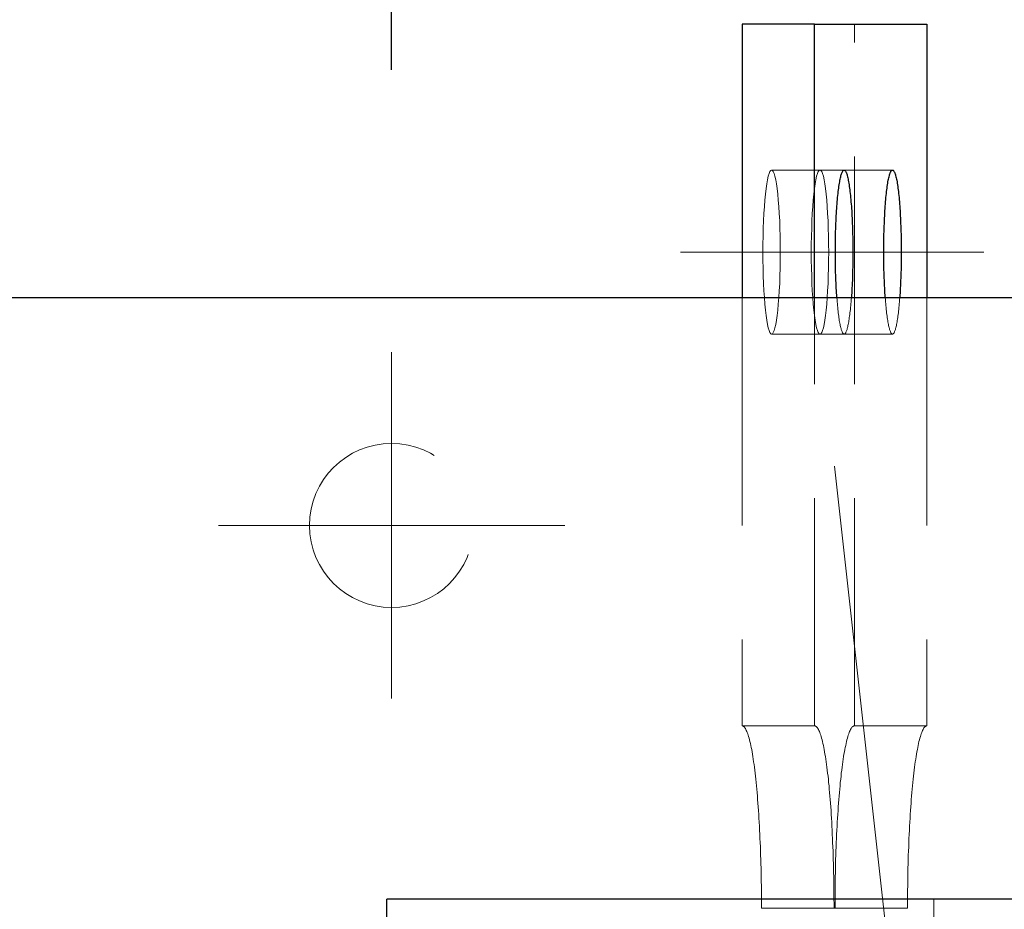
# Model space of a CAD drawing. Header units: millimetres. Extents: x -144 to 709, y 12312 to 12982.
# Tile 42 of 57: x 184 to 194, y 12742 to 12752. Entities that reach past the tile are written whole.
import ezdxf

# ---------------------------------------------------------------- set-up
doc = ezdxf.new("R2010")
doc.units = ezdxf.units.MM
doc.header["$LTSCALE"] = 10
doc.linetypes.add('HIDDEN', pattern=[0.375, 0.25, -0.125])
doc.linetypes.add('MITTE', pattern=[2, 1.25, -0.25, 0.25, -0.25])
doc.layers.get('Defpoints').update_dxf_attribs({"color": 1})
for name, color, linetype, lineweight in [('PS_Bolt', 4, 'Continuous', 13), ('PS_DIM', 4, 'Continuous', 13), ('PS_Hidden', 2, 'HIDDEN', 9), ('PS_Mid', 5, 'MITTE', 15), ('PS_Pos', 1, 'Continuous', 15), ('PS_Shape', 161, 'Continuous', 30), ('PS_SOLID', 7, 'Continuous', 30)]:
    doc.layers.add(name, color=color, linetype=linetype, lineweight=lineweight)
doc.styles.add('simplex', font='simplex.shx', dxfattribs={"width": 0.75})
doc.dimstyles.new('1_10_GŁ_DS1-LS10', dxfattribs={"dimtxt": 2, "dimasz": 2, "dimexe": 2, "dimexo": 5, "dimgap": 1, "dimtad": 1, "dimjust": 4, "dimdec": 0, "dimlfac": 10, "dimtxsty": 'simplex', "dimblk1": 'NONE', "dimsah": 1, "dimcen": 2, "dimclrd": 256, "dimclre": 256, "dimclrt": 3, "dimadec": 1, "dimazin": 0, "dimtfac": 1, "dimtdec": 0, "dimtmove": 2, "dimatfit": 3, "dimfxl": 1, "dimarcsym": 0})

# ---------------------------------------------------------------- blocks, each defined once
blk = doc.blocks.new('*D53')
at = {"layer": 'Defpoints', "color": 0, "transparency": 16777216}
for p in [(187.681, 12767.603), (187.681, 12746.603), (-62.639, 12735.103)]:
    blk.add_point(p, dxfattribs=at)
at = {"layer": 'PS_DIM', "lineweight": -2, "transparency": 16777216}
for p, q in [((-62.639, 12740.103), (-62.639, 12769.603)), ((187.681, 12751.603), (187.681, 12769.603)), ((-62.639, 12767.603), (185.681, 12767.603))]:
    blk.add_line(p, q, dxfattribs=at)
at = {"layer": 'PS_DIM', "transparency": 16777216}
blk.add_solid([(185.681, 12767.936), (185.681, 12767.269), (187.681, 12767.603)], dxfattribs=at)
at = {"layer": 'PS_DIM', "color": 3, "transparency": 16777216, "insert": (185.661, 12763.94), "char_height": 2, "attachment_point": 5, "rotation": 90, "style": 'simplex'}
blk.add_mtext('7990', dxfattribs=at)
blk = doc.blocks.new('_None')
blk = doc.blocks.new('*D54')
at = {"layer": 'Defpoints', "color": 0, "transparency": 16777216}
for p in [(196.681, 12767.603), (196.681, 12746.603), (-62.639, 12735.103)]:
    blk.add_point(p, dxfattribs=at)
at = {"layer": 'PS_DIM', "lineweight": -2, "transparency": 16777216}
for p, q in [((-62.639, 12740.103), (-62.639, 12769.603)), ((196.681, 12751.603), (196.681, 12769.603)), ((-62.639, 12767.603), (194.681, 12767.603))]:
    blk.add_line(p, q, dxfattribs=at)
at = {"layer": 'PS_DIM', "transparency": 16777216}
blk.add_solid([(194.681, 12767.936), (194.681, 12767.269), (196.681, 12767.603)], dxfattribs=at)
at = {"layer": 'PS_DIM', "color": 3, "transparency": 16777216, "insert": (194.661, 12763.94), "char_height": 2, "attachment_point": 5, "rotation": 90, "style": 'simplex'}
blk.add_mtext('8080', dxfattribs=at)
blk = doc.blocks.new('*D55')
at = {"layer": 'Defpoints', "color": 0, "transparency": 16777216}
for p in [(207.13, 12767.603), (207.13, 12754.103), (-62.639, 12735.103)]:
    blk.add_point(p, dxfattribs=at)
at = {"layer": 'PS_DIM', "lineweight": -2, "transparency": 16777216}
for p, q in [((-62.639, 12740.103), (-62.639, 12769.603)), ((207.13, 12759.103), (207.13, 12769.603)), ((-62.639, 12767.603), (205.13, 12767.603))]:
    blk.add_line(p, q, dxfattribs=at)
at = {"layer": 'PS_DIM', "transparency": 16777216}
blk.add_solid([(205.13, 12767.936), (205.13, 12767.269), (207.13, 12767.603)], dxfattribs=at)
at = {"layer": 'PS_DIM', "color": 3, "transparency": 16777216, "insert": (205.11, 12764.047), "char_height": 2, "attachment_point": 5, "rotation": 90, "style": 'simplex'}
blk.add_mtext('8184', dxfattribs=at)
blk = doc.blocks.new('*D56')
at = {"layer": 'Defpoints', "color": 0, "transparency": 16777216}
for p in [(303.13, 12767.603), (303.13, 12754.103), (-62.639, 12735.103)]:
    blk.add_point(p, dxfattribs=at)
at = {"layer": 'PS_DIM', "lineweight": -2, "transparency": 16777216}
for p, q in [((-62.639, 12740.103), (-62.639, 12769.603)), ((303.13, 12759.103), (303.13, 12769.603)), ((-62.639, 12767.603), (301.13, 12767.603))]:
    blk.add_line(p, q, dxfattribs=at)
at = {"layer": 'PS_DIM', "transparency": 16777216}
blk.add_solid([(301.13, 12767.936), (301.13, 12767.269), (303.13, 12767.603)], dxfattribs=at)
at = {"layer": 'PS_DIM', "color": 3, "transparency": 16777216, "insert": (301.11, 12763.511), "char_height": 2, "attachment_point": 5, "rotation": 90, "style": 'simplex'}
blk.add_mtext('11882', dxfattribs=at)
blk = doc.blocks.new('*D57')
at = {"layer": 'Defpoints', "color": 0, "transparency": 16777216}
for p in [(316.983, 12767.603), (316.983, 12749.103), (-62.639, 12735.103)]:
    blk.add_point(p, dxfattribs=at)
at = {"layer": 'PS_DIM', "lineweight": -2, "transparency": 16777216}
for p, q in [((-62.639, 12740.103), (-62.639, 12769.603)), ((316.983, 12754.103), (316.983, 12769.603)), ((-62.639, 12767.603), (314.983, 12767.603))]:
    blk.add_line(p, q, dxfattribs=at)
at = {"layer": 'PS_DIM', "transparency": 16777216}
blk.add_solid([(314.983, 12767.936), (314.983, 12767.269), (316.983, 12767.603)], dxfattribs=at)
at = {"layer": 'PS_DIM', "color": 3, "transparency": 16777216, "insert": (314.963, 12763.369), "char_height": 2, "attachment_point": 5, "rotation": 90, "style": 'simplex'}
blk.add_mtext('12020', dxfattribs=at)
blk = doc.blocks.new('*X281')
at = {"color": 4, "linetype": 'Continuous'}
blk.add_line((187.681, 12746.603), (187.681, 12746.603), dxfattribs=at)
blk.add_line((187.681, 12746.603), (187.681, 12746.603), dxfattribs=at)
blk.add_line((187.681, 12746.603), (187.681, 12746.603), dxfattribs=at)
blk.add_line((187.681, 12746.603), (187.681, 12746.603), dxfattribs=at)
blk.add_line((187.681, 12746.603), (187.681, 12746.603), dxfattribs=at)
blk = doc.blocks.new('*X283')
at = {"layer": 'PS_Hidden', "color": 2, "linetype": 'HIDDEN'}
for p, q in [((192.758, 12744.403), (192.758, 12752.103)), ((191.85, 12750.503), (191.841, 12750.498)), ((191.86, 12750.498), (191.85, 12750.503)), ((191.85, 12750.503), (191.85, 12750.503)), ((192.646, 12750.503), (191.85, 12750.503)), ((192.381, 12750.503), (192.372, 12750.498)), ((192.39, 12750.498), (192.381, 12750.503)), ((192.381, 12750.503), (192.381, 12750.503)), ((193.177, 12750.503), (192.646, 12750.503)), ((191.805, 12750.397), (191.797, 12750.351)), ((191.814, 12750.434), (191.805, 12750.397)), ((191.823, 12750.464), (191.814, 12750.434)), ((191.832, 12750.486), (191.823, 12750.464)), ((191.841, 12750.498), (191.832, 12750.486)), ((191.869, 12750.486), (191.86, 12750.498)), ((191.878, 12750.464), (191.869, 12750.486)), ((191.887, 12750.434), (191.878, 12750.464)), ((191.895, 12750.397), (191.887, 12750.434)), ((191.903, 12750.351), (191.895, 12750.397)), ((192.336, 12750.397), (192.328, 12750.351)), ((192.344, 12750.434), (192.336, 12750.397)), ((192.353, 12750.464), (192.344, 12750.434)), ((192.362, 12750.486), (192.353, 12750.464)), ((192.372, 12750.498), (192.362, 12750.486)), ((192.4, 12750.486), (192.39, 12750.498)), ((192.409, 12750.464), (192.4, 12750.486)), ((192.418, 12750.434), (192.409, 12750.464)), ((192.426, 12750.397), (192.418, 12750.434)), ((192.434, 12750.351), (192.426, 12750.397)), ((191.79, 12750.299), (191.783, 12750.239)), ((191.797, 12750.351), (191.79, 12750.299)), ((191.911, 12750.299), (191.903, 12750.351)), ((191.918, 12750.239), (191.911, 12750.299)), ((192.32, 12750.299), (192.314, 12750.239)), ((192.328, 12750.351), (192.32, 12750.299)), ((192.442, 12750.299), (192.434, 12750.351)), ((192.449, 12750.239), (192.442, 12750.299)), ((191.783, 12750.239), (191.777, 12750.174)), ((191.924, 12750.174), (191.918, 12750.239)), ((192.314, 12750.239), (192.307, 12750.174)), ((192.455, 12750.174), (192.449, 12750.239)), ((191.771, 12750.103), (191.766, 12750.027)), ((191.777, 12750.174), (191.771, 12750.103)), ((191.93, 12750.103), (191.924, 12750.174)), ((191.935, 12750.027), (191.93, 12750.103)), ((192.302, 12750.103), (192.297, 12750.027)), ((192.307, 12750.174), (192.302, 12750.103)), ((192.46, 12750.103), (192.455, 12750.174)), ((192.465, 12750.027), (192.46, 12750.103)), ((191.766, 12750.027), (191.762, 12749.947)), ((191.939, 12749.947), (191.935, 12750.027)), ((192.297, 12750.027), (192.293, 12749.947)), ((192.469, 12749.947), (192.465, 12750.027)), ((191.759, 12749.864), (191.757, 12749.778)), ((191.762, 12749.947), (191.759, 12749.864)), ((191.942, 12749.864), (191.939, 12749.947)), ((191.944, 12749.778), (191.942, 12749.864)), ((192.29, 12749.864), (192.287, 12749.778)), ((192.293, 12749.947), (192.29, 12749.864)), ((192.472, 12749.864), (192.469, 12749.947)), ((192.475, 12749.778), (192.472, 12749.864)), ((191.757, 12749.778), (191.755, 12749.691)), ((191.945, 12749.691), (191.944, 12749.778)), ((192.287, 12749.778), (192.286, 12749.691)), ((192.476, 12749.691), (192.475, 12749.778)), ((191.755, 12749.691), (191.755, 12749.603)), ((191.946, 12749.603), (191.945, 12749.691)), ((192.286, 12749.691), (192.286, 12749.603)), ((192.477, 12749.603), (192.476, 12749.691)), ((191.755, 12749.603), (191.755, 12749.515)), ((191.945, 12749.515), (191.946, 12749.603)), ((192.286, 12749.603), (192.286, 12749.515)), ((192.476, 12749.515), (192.477, 12749.603)), ((191.755, 12749.515), (191.757, 12749.427)), ((191.757, 12749.427), (191.759, 12749.342)), ((191.942, 12749.342), (191.944, 12749.427)), ((191.944, 12749.427), (191.945, 12749.515)), ((192.286, 12749.515), (192.287, 12749.427)), ((192.287, 12749.427), (192.29, 12749.342)), ((192.472, 12749.342), (192.475, 12749.427)), ((192.475, 12749.427), (192.476, 12749.515)), ((191.759, 12749.342), (191.762, 12749.258)), ((191.939, 12749.258), (191.942, 12749.342)), ((192.29, 12749.342), (192.293, 12749.258)), ((192.469, 12749.258), (192.472, 12749.342)), ((191.762, 12749.258), (191.766, 12749.179)), ((191.935, 12749.179), (191.939, 12749.258)), ((192.293, 12749.258), (192.297, 12749.179)), ((192.465, 12749.179), (192.469, 12749.258)), ((191.527, 12749.103), (191.527, 12744.403)), ((191.766, 12749.179), (191.771, 12749.103)), ((191.771, 12749.103), (191.777, 12749.032)), ((191.924, 12749.032), (191.93, 12749.103)), ((191.93, 12749.103), (191.935, 12749.179)), ((192.297, 12749.179), (192.302, 12749.103)), ((192.302, 12749.103), (192.307, 12749.032)), ((192.322, 12744.403), (192.322, 12749.103)), ((192.455, 12749.032), (192.46, 12749.103)), ((192.46, 12749.103), (192.465, 12749.179)), ((192.568, 12749.08), (192.566, 12749.103)), ((192.566, 12749.103), (192.566, 12749.103)), ((192.725, 12749.103), (192.724, 12749.08)), ((193.099, 12749.08), (193.097, 12749.103)), ((193.097, 12749.103), (193.097, 12749.103)), ((193.256, 12749.103), (193.254, 12749.08)), ((193.553, 12749.103), (193.553, 12744.403)), ((191.777, 12749.032), (191.783, 12748.966)), ((191.918, 12748.966), (191.924, 12749.032)), ((192.307, 12749.032), (192.314, 12748.966)), ((192.449, 12748.966), (192.455, 12749.032)), ((192.57, 12749.058), (192.568, 12749.08)), ((192.572, 12749.036), (192.57, 12749.058)), ((192.574, 12749.015), (192.572, 12749.036)), ((192.576, 12748.994), (192.574, 12749.015)), ((192.578, 12748.974), (192.576, 12748.994)), ((192.716, 12748.994), (192.714, 12748.974)), ((192.718, 12749.015), (192.716, 12748.994)), ((192.72, 12749.036), (192.718, 12749.015)), ((192.722, 12749.058), (192.72, 12749.036)), ((192.724, 12749.08), (192.722, 12749.058)), ((193.101, 12749.058), (193.099, 12749.08)), ((193.102, 12749.036), (193.101, 12749.058)), ((193.104, 12749.015), (193.102, 12749.036)), ((193.106, 12748.994), (193.104, 12749.015)), ((193.108, 12748.974), (193.106, 12748.994)), ((193.247, 12748.994), (193.245, 12748.974)), ((193.249, 12749.015), (193.247, 12748.994)), ((193.251, 12749.036), (193.249, 12749.015)), ((193.253, 12749.058), (193.251, 12749.036)), ((193.254, 12749.08), (193.253, 12749.058)), ((191.783, 12748.966), (191.79, 12748.907)), ((191.79, 12748.907), (191.797, 12748.855)), ((191.903, 12748.855), (191.911, 12748.907)), ((191.911, 12748.907), (191.918, 12748.966)), ((192.314, 12748.966), (192.32, 12748.907)), ((192.32, 12748.907), (192.328, 12748.855)), ((192.434, 12748.855), (192.442, 12748.907)), ((192.442, 12748.907), (192.449, 12748.966)), ((192.58, 12748.955), (192.578, 12748.974)), ((192.582, 12748.936), (192.58, 12748.955)), ((192.584, 12748.918), (192.582, 12748.936)), ((192.586, 12748.9), (192.584, 12748.918)), ((192.589, 12748.883), (192.586, 12748.9)), ((192.591, 12748.867), (192.589, 12748.883)), ((192.703, 12748.883), (192.701, 12748.867)), ((192.706, 12748.9), (192.703, 12748.883)), ((192.708, 12748.918), (192.706, 12748.9)), ((192.71, 12748.936), (192.708, 12748.918)), ((192.712, 12748.955), (192.71, 12748.936)), ((192.714, 12748.974), (192.712, 12748.955)), ((193.11, 12748.955), (193.108, 12748.974)), ((193.112, 12748.936), (193.11, 12748.955)), ((193.115, 12748.918), (193.112, 12748.936)), ((193.117, 12748.9), (193.115, 12748.918)), ((193.119, 12748.883), (193.117, 12748.9)), ((193.122, 12748.867), (193.119, 12748.883)), ((193.234, 12748.883), (193.232, 12748.867)), ((193.236, 12748.9), (193.234, 12748.883)), ((193.238, 12748.918), (193.236, 12748.9)), ((193.241, 12748.936), (193.238, 12748.918)), ((193.243, 12748.955), (193.241, 12748.936)), ((193.245, 12748.974), (193.243, 12748.955)), ((191.797, 12748.855), (191.805, 12748.809)), ((191.805, 12748.809), (191.814, 12748.771)), ((191.887, 12748.771), (191.895, 12748.809)), ((191.895, 12748.809), (191.903, 12748.855)), ((192.328, 12748.855), (192.336, 12748.809)), ((192.336, 12748.809), (192.344, 12748.771)), ((192.418, 12748.771), (192.426, 12748.809)), ((192.426, 12748.809), (192.434, 12748.855)), ((192.593, 12748.851), (192.591, 12748.867)), ((192.596, 12748.837), (192.593, 12748.851)), ((192.598, 12748.822), (192.596, 12748.837)), ((192.601, 12748.809), (192.598, 12748.822)), ((192.603, 12748.796), (192.601, 12748.809)), ((192.606, 12748.785), (192.603, 12748.796)), ((192.609, 12748.773), (192.606, 12748.785)), ((192.612, 12748.763), (192.609, 12748.773)), ((192.683, 12748.773), (192.68, 12748.763)), ((192.686, 12748.785), (192.683, 12748.773)), ((192.688, 12748.796), (192.686, 12748.785)), ((192.691, 12748.809), (192.688, 12748.796)), ((192.693, 12748.822), (192.691, 12748.809)), ((192.696, 12748.837), (192.693, 12748.822)), ((192.698, 12748.851), (192.696, 12748.837)), ((192.701, 12748.867), (192.698, 12748.851)), ((193.124, 12748.851), (193.122, 12748.867)), ((193.126, 12748.837), (193.124, 12748.851)), ((193.129, 12748.822), (193.126, 12748.837)), ((193.132, 12748.809), (193.129, 12748.822)), ((193.134, 12748.796), (193.132, 12748.809)), ((193.137, 12748.785), (193.134, 12748.796)), ((193.139, 12748.773), (193.137, 12748.785)), ((193.142, 12748.763), (193.139, 12748.773)), ((193.214, 12748.773), (193.211, 12748.763)), ((193.216, 12748.785), (193.214, 12748.773)), ((193.219, 12748.796), (193.216, 12748.785)), ((193.222, 12748.809), (193.219, 12748.796)), ((193.224, 12748.822), (193.222, 12748.809)), ((193.227, 12748.837), (193.224, 12748.822)), ((193.229, 12748.851), (193.227, 12748.837)), ((193.232, 12748.867), (193.229, 12748.851)), ((191.814, 12748.771), (191.823, 12748.742)), ((191.823, 12748.742), (191.832, 12748.72)), ((191.832, 12748.72), (191.841, 12748.707)), ((191.841, 12748.707), (191.85, 12748.703)), ((191.85, 12748.703), (191.86, 12748.707)), ((192.646, 12748.703), (191.85, 12748.703)), ((191.86, 12748.707), (191.869, 12748.72)), ((191.869, 12748.72), (191.878, 12748.742)), ((191.878, 12748.742), (191.887, 12748.771)), ((192.344, 12748.771), (192.353, 12748.742)), ((192.353, 12748.742), (192.362, 12748.72)), ((192.362, 12748.72), (192.372, 12748.707)), ((192.372, 12748.707), (192.381, 12748.703)), ((192.381, 12748.703), (192.39, 12748.707)), ((192.39, 12748.707), (192.4, 12748.72)), ((192.4, 12748.72), (192.409, 12748.742)), ((192.409, 12748.742), (192.418, 12748.771)), ((192.614, 12748.754), (192.612, 12748.763)), ((192.617, 12748.745), (192.614, 12748.754)), ((192.62, 12748.737), (192.617, 12748.745)), ((192.623, 12748.73), (192.62, 12748.737)), ((192.626, 12748.724), (192.623, 12748.73)), ((192.628, 12748.718), (192.626, 12748.724)), ((192.631, 12748.713), (192.628, 12748.718)), ((192.634, 12748.71), (192.631, 12748.713)), ((192.637, 12748.707), (192.634, 12748.71)), ((192.64, 12748.705), (192.637, 12748.707)), ((192.643, 12748.703), (192.64, 12748.705)), ((192.646, 12748.703), (192.643, 12748.703)), ((192.649, 12748.703), (192.646, 12748.703)), ((193.177, 12748.703), (192.646, 12748.703)), ((192.652, 12748.705), (192.649, 12748.703)), ((192.655, 12748.707), (192.652, 12748.705)), ((192.658, 12748.71), (192.655, 12748.707)), ((192.66, 12748.713), (192.658, 12748.71)), ((192.663, 12748.718), (192.66, 12748.713)), ((192.666, 12748.724), (192.663, 12748.718)), ((192.669, 12748.73), (192.666, 12748.724)), ((192.672, 12748.737), (192.669, 12748.73)), ((192.675, 12748.745), (192.672, 12748.737)), ((192.678, 12748.754), (192.675, 12748.745)), ((192.68, 12748.763), (192.678, 12748.754)), ((193.145, 12748.754), (193.142, 12748.763)), ((193.148, 12748.745), (193.145, 12748.754)), ((193.15, 12748.737), (193.148, 12748.745)), ((193.153, 12748.73), (193.15, 12748.737)), ((193.156, 12748.724), (193.153, 12748.73)), ((193.159, 12748.718), (193.156, 12748.724)), ((193.162, 12748.713), (193.159, 12748.718)), ((193.165, 12748.71), (193.162, 12748.713)), ((193.168, 12748.707), (193.165, 12748.71)), ((193.171, 12748.705), (193.168, 12748.707)), ((193.174, 12748.703), (193.171, 12748.705)), ((193.177, 12748.703), (193.174, 12748.703)), ((193.179, 12748.703), (193.177, 12748.703)), ((193.182, 12748.705), (193.179, 12748.703)), ((193.185, 12748.707), (193.182, 12748.705)), ((193.188, 12748.71), (193.185, 12748.707)), ((193.191, 12748.713), (193.188, 12748.71)), ((193.194, 12748.718), (193.191, 12748.713)), ((193.197, 12748.724), (193.194, 12748.718)), ((193.2, 12748.73), (193.197, 12748.724)), ((193.203, 12748.737), (193.2, 12748.73)), ((193.205, 12748.745), (193.203, 12748.737)), ((193.208, 12748.754), (193.205, 12748.745)), ((193.211, 12748.763), (193.208, 12748.754)), ((191.527, 12744.403), (192.322, 12744.403)), ((191.532, 12744.402), (191.527, 12744.403)), ((191.527, 12744.403), (191.527, 12744.403)), ((191.537, 12744.4), (191.532, 12744.402)), ((191.543, 12744.397), (191.537, 12744.4)), ((191.548, 12744.393), (191.543, 12744.397)), ((191.553, 12744.388), (191.548, 12744.393)), ((191.558, 12744.381), (191.553, 12744.388)), ((191.563, 12744.373), (191.558, 12744.381)), ((191.568, 12744.364), (191.563, 12744.373)), ((191.573, 12744.354), (191.568, 12744.364)), ((191.579, 12744.343), (191.573, 12744.354)), ((192.322, 12744.403), (192.328, 12744.402)), ((192.328, 12744.402), (192.333, 12744.4)), ((192.333, 12744.4), (192.338, 12744.397)), ((192.338, 12744.397), (192.343, 12744.393)), ((192.343, 12744.393), (192.348, 12744.388)), ((192.348, 12744.388), (192.354, 12744.381)), ((192.354, 12744.381), (192.359, 12744.373)), ((192.359, 12744.373), (192.364, 12744.364)), ((192.364, 12744.364), (192.369, 12744.354)), ((192.369, 12744.354), (192.374, 12744.343)), ((192.711, 12744.354), (192.706, 12744.343)), ((192.717, 12744.364), (192.711, 12744.354)), ((192.722, 12744.373), (192.717, 12744.364)), ((192.727, 12744.381), (192.722, 12744.373)), ((192.732, 12744.388), (192.727, 12744.381)), ((192.737, 12744.393), (192.732, 12744.388)), ((192.742, 12744.397), (192.737, 12744.393)), ((192.748, 12744.4), (192.742, 12744.397)), ((192.753, 12744.402), (192.748, 12744.4)), ((192.758, 12744.403), (192.753, 12744.402)), ((193.553, 12744.403), (192.758, 12744.403)), ((193.502, 12744.343), (193.507, 12744.354)), ((193.507, 12744.354), (193.512, 12744.364)), ((193.512, 12744.364), (193.517, 12744.373)), ((193.517, 12744.373), (193.522, 12744.381)), ((193.522, 12744.381), (193.527, 12744.388)), ((193.527, 12744.388), (193.533, 12744.393)), ((193.533, 12744.393), (193.538, 12744.397)), ((193.538, 12744.397), (193.543, 12744.4)), ((193.543, 12744.4), (193.548, 12744.402)), ((193.548, 12744.402), (193.553, 12744.403)), ((193.553, 12744.403), (193.553, 12744.403)), ((191.584, 12744.33), (191.579, 12744.343)), ((191.589, 12744.317), (191.584, 12744.33)), ((191.594, 12744.302), (191.589, 12744.317)), ((191.598, 12744.286), (191.594, 12744.302)), ((191.603, 12744.269), (191.598, 12744.286)), ((191.608, 12744.251), (191.603, 12744.269)), ((191.613, 12744.231), (191.608, 12744.251)), ((192.374, 12744.343), (192.379, 12744.33)), ((192.379, 12744.33), (192.384, 12744.317)), ((192.384, 12744.317), (192.389, 12744.302)), ((192.389, 12744.302), (192.394, 12744.286)), ((192.394, 12744.286), (192.399, 12744.269)), ((192.399, 12744.269), (192.404, 12744.251)), ((192.404, 12744.251), (192.408, 12744.231)), ((192.677, 12744.251), (192.672, 12744.231)), ((192.682, 12744.269), (192.677, 12744.251)), ((192.686, 12744.286), (192.682, 12744.269)), ((192.691, 12744.302), (192.686, 12744.286)), ((192.696, 12744.317), (192.691, 12744.302)), ((192.701, 12744.33), (192.696, 12744.317)), ((192.706, 12744.343), (192.701, 12744.33)), ((193.467, 12744.231), (193.472, 12744.251)), ((193.472, 12744.251), (193.477, 12744.269)), ((193.477, 12744.269), (193.482, 12744.286)), ((193.482, 12744.286), (193.487, 12744.302)), ((193.487, 12744.302), (193.492, 12744.317)), ((193.492, 12744.317), (193.497, 12744.33)), ((193.497, 12744.33), (193.502, 12744.343)), ((191.618, 12744.211), (191.613, 12744.231)), ((191.622, 12744.189), (191.618, 12744.211)), ((191.627, 12744.167), (191.622, 12744.189)), ((191.632, 12744.143), (191.627, 12744.167)), ((191.636, 12744.118), (191.632, 12744.143)), ((192.408, 12744.231), (192.413, 12744.211)), ((192.413, 12744.211), (192.418, 12744.189)), ((192.418, 12744.189), (192.422, 12744.167)), ((192.422, 12744.167), (192.427, 12744.143)), ((192.427, 12744.143), (192.432, 12744.118)), ((192.653, 12744.143), (192.649, 12744.118)), ((192.658, 12744.167), (192.653, 12744.143)), ((192.663, 12744.189), (192.658, 12744.167)), ((192.667, 12744.211), (192.663, 12744.189)), ((192.672, 12744.231), (192.667, 12744.211)), ((193.444, 12744.118), (193.449, 12744.143)), ((193.449, 12744.143), (193.453, 12744.167)), ((193.453, 12744.167), (193.458, 12744.189)), ((193.458, 12744.189), (193.463, 12744.211)), ((193.463, 12744.211), (193.467, 12744.231)), ((191.64, 12744.093), (191.636, 12744.118)), ((191.645, 12744.066), (191.64, 12744.093)), ((191.649, 12744.038), (191.645, 12744.066)), ((191.653, 12744.009), (191.649, 12744.038)), ((192.432, 12744.118), (192.436, 12744.093)), ((192.436, 12744.093), (192.44, 12744.066)), ((192.44, 12744.066), (192.445, 12744.038)), ((192.445, 12744.038), (192.449, 12744.009)), ((192.636, 12744.038), (192.632, 12744.009)), ((192.64, 12744.066), (192.636, 12744.038)), ((192.644, 12744.093), (192.64, 12744.066)), ((192.649, 12744.118), (192.644, 12744.093)), ((193.427, 12744.009), (193.431, 12744.038)), ((193.431, 12744.038), (193.436, 12744.066)), ((193.436, 12744.066), (193.44, 12744.093)), ((193.44, 12744.093), (193.444, 12744.118)), ((191.658, 12743.98), (191.653, 12744.009)), ((191.662, 12743.949), (191.658, 12743.98)), ((191.666, 12743.917), (191.662, 12743.949)), ((191.669, 12743.885), (191.666, 12743.917)), ((192.449, 12744.009), (192.453, 12743.98)), ((192.453, 12743.98), (192.457, 12743.949)), ((192.457, 12743.949), (192.461, 12743.917)), ((192.461, 12743.917), (192.465, 12743.885)), ((192.619, 12743.917), (192.615, 12743.885)), ((192.623, 12743.949), (192.619, 12743.917)), ((192.627, 12743.98), (192.623, 12743.949)), ((192.632, 12744.009), (192.627, 12743.98)), ((193.411, 12743.885), (193.415, 12743.917)), ((193.415, 12743.917), (193.419, 12743.949)), ((193.419, 12743.949), (193.423, 12743.98)), ((193.423, 12743.98), (193.427, 12744.009)), ((191.673, 12743.851), (191.669, 12743.885)), ((191.677, 12743.817), (191.673, 12743.851)), ((191.681, 12743.782), (191.677, 12743.817)), ((192.465, 12743.885), (192.469, 12743.851)), ((192.469, 12743.851), (192.473, 12743.817)), ((192.473, 12743.817), (192.476, 12743.782)), ((192.608, 12743.817), (192.604, 12743.782)), ((192.612, 12743.851), (192.608, 12743.817)), ((192.615, 12743.885), (192.612, 12743.851)), ((193.4, 12743.782), (193.403, 12743.817)), ((193.403, 12743.817), (193.407, 12743.851)), ((193.407, 12743.851), (193.411, 12743.885)), ((191.684, 12743.746), (191.681, 12743.782)), ((191.688, 12743.709), (191.684, 12743.746)), ((191.691, 12743.672), (191.688, 12743.709)), ((192.476, 12743.782), (192.48, 12743.746)), ((192.48, 12743.746), (192.483, 12743.709)), ((192.483, 12743.709), (192.486, 12743.672)), ((192.597, 12743.709), (192.594, 12743.672)), ((192.601, 12743.746), (192.597, 12743.709)), ((192.604, 12743.782), (192.601, 12743.746)), ((193.389, 12743.672), (193.393, 12743.709)), ((193.393, 12743.709), (193.396, 12743.746)), ((193.396, 12743.746), (193.4, 12743.782)), ((191.694, 12743.633), (191.691, 12743.672)), ((191.697, 12743.594), (191.694, 12743.633)), ((191.7, 12743.554), (191.697, 12743.594)), ((192.486, 12743.672), (192.49, 12743.633)), ((192.49, 12743.633), (192.493, 12743.594)), ((192.493, 12743.594), (192.496, 12743.554)), ((192.588, 12743.594), (192.584, 12743.554)), ((192.591, 12743.633), (192.588, 12743.594)), ((192.594, 12743.672), (192.591, 12743.633)), ((193.38, 12743.554), (193.383, 12743.594)), ((193.383, 12743.594), (193.386, 12743.633)), ((193.386, 12743.633), (193.389, 12743.672)), ((191.703, 12743.514), (191.7, 12743.554)), ((191.706, 12743.473), (191.703, 12743.514)), ((192.496, 12743.554), (192.499, 12743.514)), ((192.499, 12743.514), (192.502, 12743.473)), ((192.582, 12743.514), (192.579, 12743.473)), ((192.584, 12743.554), (192.582, 12743.514)), ((193.374, 12743.473), (193.377, 12743.514)), ((193.377, 12743.514), (193.38, 12743.554)), ((191.709, 12743.431), (191.706, 12743.473)), ((191.712, 12743.389), (191.709, 12743.431)), ((191.714, 12743.346), (191.712, 12743.389)), ((192.502, 12743.473), (192.504, 12743.431)), ((192.504, 12743.431), (192.507, 12743.389)), ((192.507, 12743.389), (192.51, 12743.346)), ((192.573, 12743.389), (192.571, 12743.346)), ((192.576, 12743.431), (192.573, 12743.389)), ((192.579, 12743.473), (192.576, 12743.431)), ((193.366, 12743.346), (193.369, 12743.389)), ((193.369, 12743.389), (193.371, 12743.431)), ((193.371, 12743.431), (193.374, 12743.473)), ((191.717, 12743.302), (191.714, 12743.346)), ((191.719, 12743.258), (191.717, 12743.302)), ((192.51, 12743.346), (192.512, 12743.302)), ((192.512, 12743.302), (192.514, 12743.258)), ((192.568, 12743.302), (192.566, 12743.258)), ((192.571, 12743.346), (192.568, 12743.302)), ((193.362, 12743.258), (193.364, 12743.302)), ((193.364, 12743.302), (193.366, 12743.346)), ((191.721, 12743.213), (191.719, 12743.258)), ((191.723, 12743.168), (191.721, 12743.213)), ((191.725, 12743.123), (191.723, 12743.168)), ((192.514, 12743.258), (192.516, 12743.213)), ((192.516, 12743.213), (192.519, 12743.168)), ((192.519, 12743.168), (192.52, 12743.123)), ((192.562, 12743.168), (192.56, 12743.123)), ((192.564, 12743.213), (192.562, 12743.168)), ((192.566, 12743.258), (192.564, 12743.213)), ((193.355, 12743.123), (193.357, 12743.168)), ((193.357, 12743.168), (193.359, 12743.213)), ((193.359, 12743.213), (193.362, 12743.258)), ((191.727, 12743.077), (191.725, 12743.123)), ((191.728, 12743.03), (191.727, 12743.077)), ((192.52, 12743.123), (192.522, 12743.077)), ((192.522, 12743.077), (192.524, 12743.03)), ((192.558, 12743.077), (192.556, 12743.03)), ((192.56, 12743.123), (192.558, 12743.077)), ((193.352, 12743.03), (193.354, 12743.077)), ((193.354, 12743.077), (193.355, 12743.123)), ((191.73, 12742.983), (191.728, 12743.03)), ((191.732, 12742.936), (191.73, 12742.983)), ((192.524, 12743.03), (192.526, 12742.983)), ((192.526, 12742.983), (192.527, 12742.936)), ((192.555, 12742.983), (192.553, 12742.936)), ((192.556, 12743.03), (192.555, 12742.983)), ((193.349, 12742.936), (193.35, 12742.983)), ((193.35, 12742.983), (193.352, 12743.03)), ((191.733, 12742.889), (191.732, 12742.936)), ((191.734, 12742.841), (191.733, 12742.889)), ((191.735, 12742.793), (191.734, 12742.841)), ((192.527, 12742.936), (192.528, 12742.889)), ((192.528, 12742.889), (192.53, 12742.841)), ((192.53, 12742.841), (192.531, 12742.793)), ((192.551, 12742.841), (192.55, 12742.793)), ((192.552, 12742.889), (192.551, 12742.841)), ((192.553, 12742.936), (192.552, 12742.889)), ((193.345, 12742.793), (193.346, 12742.841)), ((193.346, 12742.841), (193.348, 12742.889)), ((193.348, 12742.889), (193.349, 12742.936)), ((191.736, 12742.745), (191.735, 12742.793)), ((191.737, 12742.696), (191.736, 12742.745)), ((192.531, 12742.793), (192.532, 12742.745)), ((192.532, 12742.745), (192.532, 12742.696)), ((192.549, 12742.745), (192.548, 12742.696)), ((192.55, 12742.793), (192.549, 12742.745)), ((193.344, 12742.745), (193.345, 12742.793)), ((193.344, 12742.696), (193.344, 12742.745)), ((191.738, 12742.648), (191.737, 12742.696)), ((191.738, 12742.599), (191.738, 12742.648)), ((192.532, 12742.696), (192.533, 12742.648)), ((192.533, 12742.648), (192.534, 12742.599)), ((192.548, 12742.696), (192.547, 12742.648)), ((192.547, 12742.648), (192.547, 12742.599)), ((193.342, 12742.599), (193.343, 12742.648)), ((193.343, 12742.648), (193.344, 12742.696)), ((191.739, 12742.55), (191.738, 12742.599)), ((191.739, 12742.501), (191.739, 12742.55)), ((192.534, 12742.599), (192.534, 12742.55)), ((192.534, 12742.55), (192.534, 12742.501)), ((192.547, 12742.599), (192.546, 12742.55)), ((192.546, 12742.55), (192.546, 12742.501)), ((193.341, 12742.501), (193.342, 12742.55)), ((193.342, 12742.55), (193.342, 12742.599)), ((191.739, 12742.452), (191.739, 12742.501)), ((191.739, 12742.403), (191.739, 12742.452)), ((192.535, 12742.403), (191.739, 12742.403)), ((192.534, 12742.501), (192.535, 12742.452)), ((192.535, 12742.452), (192.535, 12742.403)), ((192.535, 12742.403), (192.535, 12742.403)), ((193.341, 12742.403), (192.535, 12742.403)), ((192.546, 12742.501), (192.546, 12742.452)), ((192.546, 12742.452), (192.546, 12742.403)), ((192.546, 12742.403), (192.546, 12742.403)), ((193.341, 12742.452), (193.341, 12742.501)), ((193.341, 12742.403), (193.341, 12742.452)), ((193.63, 12742.503), (193.63, 12741.703))]:
    blk.add_line(p, q, dxfattribs=at)
at = {"layer": 'PS_Hidden', "color": 2, "extrusion": (0, 0, -1)}
blk.add_circle((-187.681, 12746.603), 0.9, dxfattribs=at)
at = {"layer": 'PS_Mid', "color": 5, "linetype": 'MITTE'}
for p, q in [((190.85, 12749.603), (193.646, 12749.603)), ((191.381, 12749.603), (194.177, 12749.603)), ((187.681, 12748.503), (187.681, 12744.703)), ((189.581, 12746.603), (185.781, 12746.603))]:
    blk.add_line(p, q, dxfattribs=at)
at = {"layer": 'PS_SOLID', "color": 7, "linetype": 'Continuous'}
for p, q in [((192.322, 12752.103), (191.527, 12752.103)), ((191.527, 12752.103), (191.527, 12749.103)), ((192.322, 12752.103), (193.553, 12752.103)), ((192.322, 12749.103), (192.322, 12752.103)), ((193.553, 12752.103), (193.553, 12749.103)), ((192.639, 12750.501), (192.643, 12750.502)), ((192.643, 12750.502), (192.646, 12750.503)), ((192.646, 12750.503), (192.649, 12750.502)), ((192.646, 12750.503), (192.646, 12750.503)), ((192.649, 12750.502), (192.652, 12750.501)), ((193.17, 12750.501), (193.173, 12750.502)), ((193.173, 12750.502), (193.177, 12750.503)), ((193.177, 12750.503), (193.18, 12750.502)), ((193.177, 12750.503), (193.177, 12750.503)), ((193.18, 12750.502), (193.183, 12750.501)), ((192.6, 12750.39), (192.602, 12750.404)), ((192.602, 12750.404), (192.605, 12750.418)), ((192.605, 12750.418), (192.608, 12750.43)), ((192.608, 12750.43), (192.611, 12750.442)), ((192.611, 12750.442), (192.614, 12750.452)), ((192.614, 12750.452), (192.617, 12750.462)), ((192.617, 12750.462), (192.62, 12750.47)), ((192.62, 12750.47), (192.624, 12750.478)), ((192.624, 12750.478), (192.627, 12750.484)), ((192.627, 12750.484), (192.63, 12750.49)), ((192.63, 12750.49), (192.633, 12750.495)), ((192.633, 12750.495), (192.636, 12750.498)), ((192.636, 12750.498), (192.639, 12750.501)), ((192.652, 12750.501), (192.656, 12750.498)), ((192.656, 12750.498), (192.659, 12750.495)), ((192.659, 12750.495), (192.662, 12750.49)), ((192.662, 12750.49), (192.665, 12750.484)), ((192.665, 12750.484), (192.668, 12750.478)), ((192.668, 12750.478), (192.671, 12750.47)), ((192.671, 12750.47), (192.674, 12750.462)), ((192.674, 12750.462), (192.678, 12750.452)), ((192.678, 12750.452), (192.681, 12750.442)), ((192.681, 12750.442), (192.684, 12750.43)), ((192.684, 12750.43), (192.686, 12750.418)), ((192.686, 12750.418), (192.689, 12750.404)), ((192.689, 12750.404), (192.692, 12750.39)), ((193.13, 12750.39), (193.133, 12750.404)), ((193.133, 12750.404), (193.136, 12750.418)), ((193.136, 12750.418), (193.139, 12750.43)), ((193.139, 12750.43), (193.142, 12750.442)), ((193.142, 12750.442), (193.145, 12750.452)), ((193.145, 12750.452), (193.148, 12750.462)), ((193.148, 12750.462), (193.151, 12750.47)), ((193.151, 12750.47), (193.154, 12750.478)), ((193.154, 12750.478), (193.157, 12750.484)), ((193.157, 12750.484), (193.16, 12750.49)), ((193.16, 12750.49), (193.164, 12750.495)), ((193.164, 12750.495), (193.167, 12750.498)), ((193.167, 12750.498), (193.17, 12750.501)), ((193.183, 12750.501), (193.186, 12750.498)), ((193.186, 12750.498), (193.189, 12750.495)), ((193.189, 12750.495), (193.193, 12750.49)), ((193.193, 12750.49), (193.196, 12750.484)), ((193.196, 12750.484), (193.199, 12750.478)), ((193.199, 12750.478), (193.202, 12750.47)), ((193.202, 12750.47), (193.205, 12750.462)), ((193.205, 12750.462), (193.208, 12750.452)), ((193.208, 12750.452), (193.211, 12750.442)), ((193.211, 12750.442), (193.214, 12750.43)), ((193.214, 12750.43), (193.217, 12750.418)), ((193.217, 12750.418), (193.22, 12750.404)), ((193.22, 12750.404), (193.223, 12750.39)), ((192.581, 12750.266), (192.584, 12750.286)), ((192.584, 12750.286), (192.586, 12750.305)), ((192.586, 12750.305), (192.589, 12750.324)), ((192.589, 12750.324), (192.591, 12750.342)), ((192.591, 12750.342), (192.594, 12750.359)), ((192.594, 12750.359), (192.597, 12750.375)), ((192.597, 12750.375), (192.6, 12750.39)), ((192.692, 12750.39), (192.695, 12750.375)), ((192.695, 12750.375), (192.698, 12750.359)), ((192.698, 12750.359), (192.7, 12750.342)), ((192.7, 12750.342), (192.703, 12750.324)), ((192.703, 12750.324), (192.706, 12750.305)), ((192.706, 12750.305), (192.708, 12750.286)), ((192.708, 12750.286), (192.71, 12750.266)), ((193.112, 12750.266), (193.114, 12750.286)), ((193.114, 12750.286), (193.117, 12750.305)), ((193.117, 12750.305), (193.119, 12750.324)), ((193.119, 12750.324), (193.122, 12750.342)), ((193.122, 12750.342), (193.125, 12750.359)), ((193.125, 12750.359), (193.127, 12750.375)), ((193.127, 12750.375), (193.13, 12750.39)), ((193.223, 12750.39), (193.226, 12750.375)), ((193.226, 12750.375), (193.228, 12750.359)), ((193.228, 12750.359), (193.231, 12750.342)), ((193.231, 12750.342), (193.234, 12750.324)), ((193.234, 12750.324), (193.236, 12750.305)), ((193.236, 12750.305), (193.239, 12750.286)), ((193.239, 12750.286), (193.241, 12750.266)), ((192.57, 12750.154), (192.572, 12750.178)), ((192.572, 12750.178), (192.575, 12750.201)), ((192.575, 12750.201), (192.577, 12750.223)), ((192.577, 12750.223), (192.579, 12750.245)), ((192.579, 12750.245), (192.581, 12750.266)), ((192.71, 12750.266), (192.713, 12750.245)), ((192.713, 12750.245), (192.715, 12750.223)), ((192.715, 12750.223), (192.717, 12750.201)), ((192.717, 12750.201), (192.719, 12750.178)), ((192.719, 12750.178), (192.721, 12750.154)), ((193.101, 12750.154), (193.103, 12750.178)), ((193.103, 12750.178), (193.105, 12750.201)), ((193.105, 12750.201), (193.107, 12750.223)), ((193.107, 12750.223), (193.11, 12750.245)), ((193.11, 12750.245), (193.112, 12750.266)), ((193.241, 12750.266), (193.243, 12750.245)), ((193.243, 12750.245), (193.246, 12750.223)), ((193.246, 12750.223), (193.248, 12750.201)), ((193.248, 12750.201), (193.25, 12750.178)), ((193.25, 12750.178), (193.252, 12750.154)), ((192.563, 12750.054), (192.565, 12750.08)), ((192.565, 12750.08), (192.567, 12750.105)), ((192.567, 12750.105), (192.568, 12750.13)), ((192.568, 12750.13), (192.57, 12750.154)), ((192.721, 12750.154), (192.723, 12750.13)), ((192.723, 12750.13), (192.725, 12750.105)), ((192.725, 12750.105), (192.727, 12750.08)), ((192.727, 12750.08), (192.729, 12750.054)), ((193.094, 12750.054), (193.096, 12750.08)), ((193.096, 12750.08), (193.097, 12750.105)), ((193.097, 12750.105), (193.099, 12750.13)), ((193.099, 12750.13), (193.101, 12750.154)), ((193.252, 12750.154), (193.254, 12750.13)), ((193.254, 12750.13), (193.256, 12750.105)), ((193.256, 12750.105), (193.258, 12750.08)), ((193.258, 12750.08), (193.259, 12750.054)), ((192.558, 12749.945), (192.559, 12749.973)), ((192.559, 12749.973), (192.56, 12750)), ((192.56, 12750), (192.562, 12750.027)), ((192.562, 12750.027), (192.563, 12750.054)), ((192.729, 12750.054), (192.73, 12750.027)), ((192.73, 12750.027), (192.732, 12750)), ((192.732, 12750), (192.733, 12749.973)), ((192.733, 12749.973), (192.734, 12749.945)), ((193.088, 12749.945), (193.089, 12749.973)), ((193.089, 12749.973), (193.091, 12750)), ((193.091, 12750), (193.092, 12750.027)), ((193.092, 12750.027), (193.094, 12750.054)), ((193.259, 12750.054), (193.261, 12750.027)), ((193.261, 12750.027), (193.262, 12750)), ((193.262, 12750), (193.264, 12749.973)), ((193.264, 12749.973), (193.265, 12749.945)), ((192.553, 12749.83), (192.554, 12749.859)), ((192.554, 12749.859), (192.555, 12749.888)), ((192.555, 12749.888), (192.556, 12749.916)), ((192.556, 12749.916), (192.558, 12749.945)), ((192.734, 12749.945), (192.735, 12749.916)), ((192.735, 12749.916), (192.736, 12749.888)), ((192.736, 12749.888), (192.737, 12749.859)), ((192.737, 12749.859), (192.738, 12749.83)), ((193.084, 12749.83), (193.085, 12749.859)), ((193.085, 12749.859), (193.086, 12749.888)), ((193.086, 12749.888), (193.087, 12749.916)), ((193.087, 12749.916), (193.088, 12749.945)), ((193.265, 12749.945), (193.266, 12749.916)), ((193.266, 12749.916), (193.267, 12749.888)), ((193.267, 12749.888), (193.268, 12749.859)), ((193.268, 12749.859), (193.269, 12749.83)), ((192.552, 12749.77), (192.553, 12749.8)), ((192.552, 12749.74), (192.552, 12749.77)), ((192.553, 12749.8), (192.553, 12749.83)), ((192.738, 12749.83), (192.739, 12749.8)), ((192.739, 12749.8), (192.74, 12749.77)), ((192.74, 12749.77), (192.74, 12749.74)), ((193.082, 12749.74), (193.083, 12749.77)), ((193.083, 12749.8), (193.084, 12749.83)), ((193.083, 12749.77), (193.083, 12749.8)), ((193.269, 12749.83), (193.27, 12749.8)), ((193.27, 12749.8), (193.27, 12749.77)), ((193.27, 12749.77), (193.271, 12749.74)), ((192.55, 12749.619), (192.551, 12749.65)), ((192.551, 12749.71), (192.552, 12749.74)), ((192.551, 12749.68), (192.551, 12749.71)), ((192.551, 12749.65), (192.551, 12749.68)), ((192.74, 12749.74), (192.741, 12749.71)), ((192.741, 12749.71), (192.741, 12749.68)), ((192.741, 12749.68), (192.741, 12749.65)), ((192.741, 12749.65), (192.741, 12749.619)), ((193.081, 12749.68), (193.082, 12749.71)), ((193.081, 12749.65), (193.081, 12749.68)), ((193.081, 12749.619), (193.081, 12749.65)), ((193.082, 12749.71), (193.082, 12749.74)), ((193.271, 12749.74), (193.271, 12749.71)), ((193.271, 12749.71), (193.272, 12749.68)), ((193.272, 12749.68), (193.272, 12749.65)), ((193.272, 12749.65), (193.272, 12749.619)), ((192.55, 12749.589), (192.55, 12749.619)), ((192.551, 12749.559), (192.55, 12749.589)), ((192.551, 12749.528), (192.551, 12749.559)), ((192.741, 12749.619), (192.741, 12749.589)), ((192.741, 12749.589), (192.741, 12749.559)), ((192.741, 12749.559), (192.741, 12749.528)), ((193.081, 12749.589), (193.081, 12749.619)), ((193.081, 12749.559), (193.081, 12749.589)), ((193.081, 12749.528), (193.081, 12749.559)), ((193.272, 12749.619), (193.272, 12749.589)), ((193.272, 12749.589), (193.272, 12749.559)), ((193.272, 12749.559), (193.272, 12749.528)), ((192.551, 12749.498), (192.551, 12749.528)), ((192.551, 12749.468), (192.551, 12749.498)), ((192.552, 12749.438), (192.551, 12749.468)), ((192.553, 12749.408), (192.552, 12749.438)), ((192.74, 12749.438), (192.739, 12749.408)), ((192.741, 12749.498), (192.74, 12749.468)), ((192.74, 12749.468), (192.74, 12749.438)), ((192.741, 12749.528), (192.741, 12749.498)), ((193.082, 12749.498), (193.081, 12749.528)), ((193.082, 12749.468), (193.082, 12749.498)), ((193.083, 12749.438), (193.082, 12749.468)), ((193.083, 12749.408), (193.083, 12749.438)), ((193.271, 12749.468), (193.27, 12749.438)), ((193.27, 12749.438), (193.27, 12749.408)), ((193.272, 12749.528), (193.271, 12749.498)), ((193.271, 12749.498), (193.271, 12749.468)), ((192.553, 12749.379), (192.553, 12749.408)), ((192.554, 12749.35), (192.553, 12749.379)), ((192.555, 12749.321), (192.554, 12749.35)), ((192.556, 12749.292), (192.555, 12749.321)), ((192.737, 12749.321), (192.736, 12749.292)), ((192.738, 12749.35), (192.737, 12749.321)), ((192.739, 12749.408), (192.738, 12749.379)), ((192.738, 12749.379), (192.738, 12749.35)), ((193.084, 12749.379), (193.083, 12749.408)), ((193.085, 12749.35), (193.084, 12749.379)), ((193.086, 12749.321), (193.085, 12749.35)), ((193.087, 12749.292), (193.086, 12749.321)), ((193.267, 12749.321), (193.266, 12749.292)), ((193.268, 12749.35), (193.267, 12749.321)), ((193.269, 12749.379), (193.268, 12749.35)), ((193.27, 12749.408), (193.269, 12749.379)), ((192.557, 12749.264), (192.556, 12749.292)), ((192.559, 12749.236), (192.557, 12749.264)), ((192.56, 12749.208), (192.559, 12749.236)), ((192.562, 12749.181), (192.56, 12749.208)), ((192.732, 12749.208), (192.73, 12749.181)), ((192.733, 12749.236), (192.732, 12749.208)), ((192.734, 12749.264), (192.733, 12749.236)), ((192.736, 12749.292), (192.734, 12749.264)), ((193.088, 12749.264), (193.087, 12749.292)), ((193.089, 12749.236), (193.088, 12749.264)), ((193.091, 12749.208), (193.089, 12749.236)), ((193.092, 12749.181), (193.091, 12749.208)), ((193.262, 12749.208), (193.261, 12749.181)), ((193.264, 12749.236), (193.262, 12749.208)), ((193.265, 12749.264), (193.264, 12749.236)), ((193.266, 12749.292), (193.265, 12749.264)), ((151.867, 12749.103), (195.63, 12749.103)), ((192.563, 12749.154), (192.562, 12749.181)), ((192.565, 12749.128), (192.563, 12749.154)), ((192.566, 12749.103), (192.565, 12749.128)), ((192.727, 12749.128), (192.725, 12749.103)), ((192.729, 12749.154), (192.727, 12749.128)), ((192.73, 12749.181), (192.729, 12749.154)), ((193.094, 12749.154), (193.092, 12749.181)), ((193.095, 12749.128), (193.094, 12749.154)), ((193.097, 12749.103), (193.095, 12749.128)), ((193.258, 12749.128), (193.256, 12749.103)), ((193.259, 12749.154), (193.258, 12749.128)), ((193.261, 12749.181), (193.259, 12749.154)), ((187.63, 12741.703), (187.63, 12742.503)), ((195.63, 12742.503), (187.63, 12742.503))]:
    blk.add_line(p, q, dxfattribs=at)
blk = doc.blocks.new('*X309')
at = {"color": 1}
blk.add_line((192.54, 12747.253), (195.064, 12724.593), dxfattribs=at)

msp = doc.modelspace()

# ---------------------------------------------------------------- block references
at = {"layer": 'PS_Bolt', "color": 4}
msp.add_blockref('*X281', (0, 0), dxfattribs=at)
at = {"layer": 'PS_Pos'}
msp.add_blockref('*X309', (0, 0), dxfattribs=at)
at = {"layer": 'PS_Shape', "color": 6}
msp.add_blockref('*X283', (0, 0), dxfattribs=at)

# ---------------------------------------------------------------- dimensions: what is measured, and where the dimension line sits
at = {"layer": 'PS_DIM'}
for base, p2, text, picture, middle in [((187.681, 12767.603), (187.681, 12746.603), '7990', '*D53', (185.661, 12763.94)), ((196.681, 12767.603), (196.681, 12746.603), '8080', '*D54', (194.661, 12763.94)), ((207.13, 12767.603), (207.13, 12754.103), '8184', '*D55', (205.11, 12764.047)), ((303.13, 12767.603), (303.13, 12754.103), '11882', '*D56', (301.11, 12763.511)), ((316.983, 12767.603), (316.983, 12749.103), '12020', '*D57', (314.963, 12763.369))]:
    dim = msp.add_linear_dim(base=base, p1=(-62.639, 12735.103), p2=p2, text=text, dimstyle='1_10_GŁ_DS1-LS10', dxfattribs=at)
    dim.commit()
    dim.dimension.update_dxf_attribs({"geometry": picture, "text_midpoint": middle, "dimtype": 128, "text_rotation": 90})

doc.saveas('drawing.dxf')
